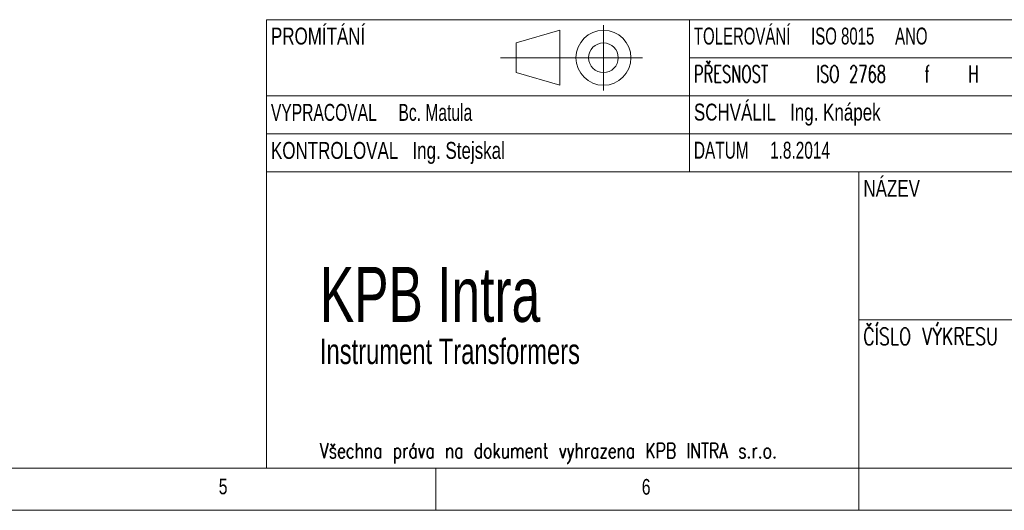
# Model space of a CAD drawing. Header units: millimetres. Extents: x 5 to 528, y 5 to 292.
# Tile 3 of 10: x 211 to 327, y 5 to 63. Entities that reach past the tile are written whole.
import ezdxf

# ---------------------------------------------------------------- set-up
doc = ezdxf.new("R2010")
doc.units = ezdxf.units.MM
doc.styles.add('SLDTEXTSTYLE0', font='TXT', dxfattribs={"width": 0.75})
doc.styles.add('SLDTEXTSTYLE1', font='TXT', dxfattribs={"width": 0.637097, "bigfont": 'bigfont'})
doc.styles.add('SLDTEXTSTYLE2', font='TXT', dxfattribs={"width": 0.66129})
doc.styles.add('SLDTEXTSTYLE4', font='TXT', dxfattribs={"width": 0.75, "bigfont": 'bigfont'})
doc.styles.add('SLDTEXTSTYLE5', font='TXT', dxfattribs={"width": 0.680556})
doc.styles.add('SLDTEXTSTYLE6', font='TXT', dxfattribs={"width": 0.69})
doc.styles.add('SLDTEXTSTYLE8', font='TXT', dxfattribs={"width": 0.7})

# ---------------------------------------------------------------- blocks, each defined once
blk = doc.blocks.new('SW_NOTE_0')
at = {"color": 0, "linetype": 'Continuous', "lineweight": 0, "attachment_point": 1}
for s, insert, char_height, style in [('KPB Intra', (0, 8.35), 6.5, 'SLDTEXTSTYLE8'), ('Instrument Transformers', (0, -0.14), 3, 'SLDTEXTSTYLE8'), ('Všechna práva na dokument vyhrazena KPB INTRA s.r.o.', (0, -12.48), 1.8, 'SLDTEXTSTYLE4')]:
    blk.add_mtext(s, dxfattribs=dict(at, insert=insert, char_height=char_height, style=style))

msp = doc.modelspace()

# ---------------------------------------------------------------- linework, layer by layer
at = {"color": 7, "linetype": 'Continuous', "lineweight": 15}
for p, q in [((240, 63), (410, 63)), ((240, 63), (240, 45)), ((290, 54), (290, 63)), ((240, 54), (290, 54)), ((240, 45), (410, 45)), ((240, 45), (240, 10)), ((310, 45), (310, 10)), ((310, 27.5), (410, 27.5)), ((240, 10), (410, 10))]:
    msp.add_line(p, q, dxfattribs=at)
at = {"color": 7, "linetype": 'Continuous', "lineweight": 0}
for p, q in [((269.5083, 60.25), (274.6538, 61.75)), ((274.6538, 61.75), (274.6538, 55.25)), ((279.8136, 62.3628), (279.8136, 54.6381)), ((269.5083, 60.25), (269.5083, 56.75)), ((274.6538, 58.5), (267.6258, 58.5)), ((274.6538, 58.5), (284.4428, 58.5)), ((290, 58.5), (375, 58.5)), ((269.5083, 56.75), (274.6538, 55.25)), ((290, 54), (410, 54)), ((290, 54), (290, 45)), ((240, 49.5), (410, 49.5)), ((10, 10), (410, 10)), ((260, 5), (260, 10)), ((310, 10), (310, 5)), ((5, 5), (415, 5))]:
    msp.add_line(p, q, dxfattribs=at)
for radius in [3.25, 1.75]:
    msp.add_circle((279.8136, 58.5), radius, dxfattribs=at)

# ---------------------------------------------------------------- block references
msp.add_blockref('SW_NOTE_0', (246.2965, 25.4289), dxfattribs=at)

# ---------------------------------------------------------------- texts
at = {"color": 7, "linetype": 'Continuous', "lineweight": 0, "attachment_point": 1}
for s, insert, char_height, style in [('PROMÍTÁNÍ', (240.5135, 62.0667), 2, 'SLDTEXTSTYLE0'), ('TOLEROVÁNÍ     ISO 8015     ANO', (290.5013, 62.0667), 2, 'SLDTEXTSTYLE2'), ('PŘESNOST     ISO 2768    f    H', (290.5013, 57.5781), 2, 'SLDTEXTSTYLE1'), ('SCHVÁLIL   Ing. Knápek', (290.5013, 53.0736), 2, 'SLDTEXTSTYLE0'), ('VYPRACOVAL     Bc. Matula', (240.5066, 53.0423), 2, 'SLDTEXTSTYLE6'), ('KONTROLOVAL   Ing. Stejskal', (240.5127, 48.5458), 2, 'SLDTEXTSTYLE0'), ('DATUM     1.8.2014', (290.5013, 48.5717), 2, 'SLDTEXTSTYLE5'), ('NÁZEV', (310.5379, 44.066), 2, 'SLDTEXTSTYLE0'), ('ČÍSLO VÝKRESU', (310.5135, 26.5639), 2, 'SLDTEXTSTYLE4'), ('5', (234.3379, 8.7469), 1.8521, 'SLDTEXTSTYLE0'), ('6', (284.343, 8.7042), 1.8521, 'SLDTEXTSTYLE0')]:
    msp.add_mtext(s, dxfattribs=dict(at, insert=insert, char_height=char_height, style=style))

doc.saveas('drawing.dxf')
